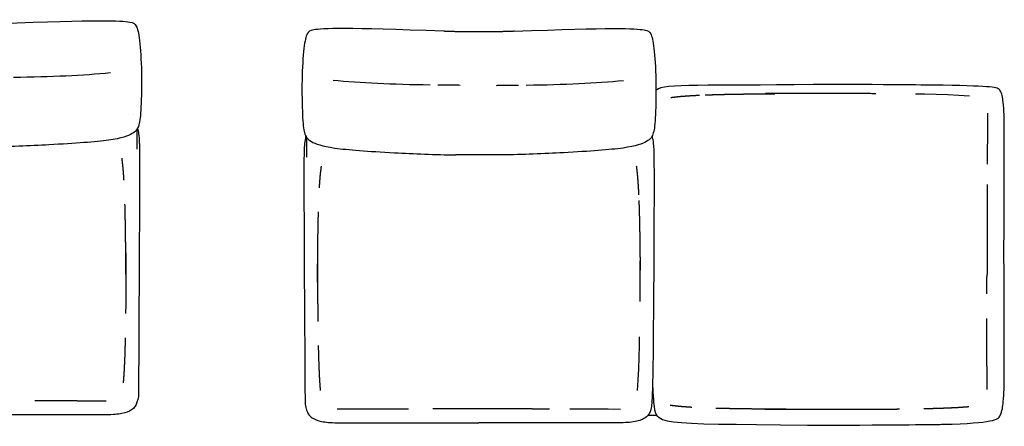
# Model space of a CAD drawing. Header units: millimetres. Extents: x -175 to 550, y -219 to 1321.
# Tile 5 of 11: x 70 to 367, y 75 to 198. Entities that reach past the tile are written whole.
import ezdxf

# ---------------------------------------------------------------- set-up
doc = ezdxf.new("R2010")
doc.units = ezdxf.units.MM
doc.layers.get('0').update_dxf_attribs({"true_color": 0x000000})

msp = doc.modelspace()

# ---------------------------------------------------------------- linework, layer by layer
at = {"linetype": 'Continuous'}
for p, q in [((262.21, 176.67), (261.95, 176.42)), ((343.1, 175.27), (340.41, 175.32)), ((346.67, 175.18), (343.1, 175.27)), ((350.15, 175.06), (346.67, 175.18)), ((353.5, 174.9), (350.15, 175.06)), ((356.71, 174.67), (353.5, 174.9)), ((362.26, 165.83), (362.27, 169.54)), ((362.24, 162.11), (362.26, 165.83)), ((362.22, 158.38), (362.24, 162.11)), ((362.2, 154.66), (362.22, 158.38)), ((362.2, 154.19), (362.2, 154.66)), ((257.19, 121.39), (257.19, 124.92)), ((257.18, 117.68), (257.19, 121.39)), ((257.16, 113.98), (257.18, 117.68)), ((257.15, 112.66), (257.16, 113.98)), ((256.97, 99.3), (257.02, 101.98)), ((256.88, 95.72), (256.97, 99.3)), ((256.76, 92.25), (256.88, 95.72)), ((256.59, 88.9), (256.76, 92.25)), ((256.36, 85.69), (256.59, 88.9)), ((260.92, 87.84), (261.04, 85.36)), ((235.88, 80.2), (236.35, 80.19)), ((236.35, 80.19), (240.08, 80.18)), ((240.08, 80.18), (243.8, 80.16)), ((243.8, 80.16), (247.52, 80.14)), ((247.52, 80.14), (251.24, 80.12))]:
    msp.add_line(p, q, dxfattribs=at)
msp.add_lwpolyline([(262.22, 78.19), (259.51, 78.19)], dxfattribs=at)
for points, degree, knots in [([(63.51, 196.7), (93.36, 197.83), (103.15, 197.48), (104.87, 196.41), (105.88, 192.58), (106.56, 182.2), (106.3, 170.25), (105.81, 165.6), (104.27, 163.34), (98.54, 161.27), (82.19, 160.14), (66.01, 159.35), (59.87, 159.36)], 3, [896.87584, 896.87584, 896.87584, 896.87584, 1197.9146, 1331.016222, 1464.117844, 1597.219466, 1730.321089, 1863.422711, 1996.524333, 2129.625955, 2262.727577, 2357.326664, 2357.326664, 2357.326664, 2357.326664]), ([(197.83, 194.32), (167.99, 195.45), (158.2, 195.11), (156.47, 194.03), (155.46, 190.21), (154.79, 179.83), (155.05, 167.88), (155.54, 163.22), (157.07, 160.97), (162.81, 158.89), (179.16, 157.76), (195.34, 156.97), (201.47, 156.99)], 3, [896.87584, 896.87584, 896.87584, 896.87584, 1197.9146, 1331.016222, 1464.117844, 1597.219466, 1730.321089, 1863.422711, 1996.524333, 2129.625955, 2262.727577, 2357.326664, 2357.326664, 2357.326664, 2357.326664]), ([(219.04, 194.32), (248.88, 195.45), (258.67, 195.11), (260.4, 194.03), (261.41, 190.21), (262.08, 179.83), (261.82, 167.88), (261.33, 163.22), (259.8, 160.97), (254.06, 158.89), (237.71, 157.76), (221.53, 156.97), (215.4, 156.99)], 3, [896.87584, 896.87584, 896.87584, 896.87584, 1197.9146, 1331.016222, 1464.117844, 1597.219466, 1730.321089, 1863.422711, 1996.524333, 2129.625955, 2262.727577, 2357.326664, 2357.326664, 2357.326664, 2357.326664]), ([(367.17, 127.62), (367.26, 168.22), (367.21, 169.93), (366.94, 172.81), (366.36, 177.16), (363.88, 177.75), (342.83, 178.1), (313.04, 178.28), (277.59, 177.81), (264.03, 178.41), (262.21, 176.67)], 3, [161.221173, 161.221173, 161.221173, 161.221173, 179.553405, 225.081484, 270.609564, 318.137643, 326.137643, 327.137643, 327.137643, 336.039385, 336.039385, 336.039385, 336.039385]), ([(366.36, 177.63), (366.36, 177.63), (366.36, 177.63), (366.36, 177.63), (366.36, 177.63)], 2, [22, 22, 22, 23, 23, 23.917996, 23.917996, 23.917996]), ([(103.77, 169.32), (103.77, 169.32), (103.77, 169.32), (103.77, 169.32), (103.77, 169.32)], 2, [971.25502, 971.25502, 971.25502, 972, 972, 972.74498, 972.74498, 972.74498]), ([(103.86, 169.23), (103.86, 169.23), (103.86, 169.23), (103.86, 169.22), (103.86, 169.22)], 2, [22, 22, 22, 23, 23, 23.917996, 23.917996, 23.917996]), ([(157.48, 166.85), (157.49, 166.85), (157.49, 166.85), (157.49, 166.85), (157.49, 166.85)], 2, [22, 22, 22, 23, 23, 23.917996, 23.917996, 23.917996]), ([(157.57, 166.94), (157.57, 166.94), (157.57, 166.94), (157.57, 166.94), (157.57, 166.94)], 2, [971.25502, 971.25502, 971.25502, 972, 972, 972.74498, 972.74498, 972.74498]), ([(105.24, 165), (105.34, 164.54), (105.45, 164.02), (105.54, 163.42), (105.67, 162.29), (105.8, 161.16), (105.93, 153.23), (105.49, 83.95), (104.92, 81.02), (103.43, 79.71), (100.86, 78.62), (97.74, 78.38), (95.83, 78.33), (78.16, 78.33), (64.1, 78.33), (52.91, 78.34)], 3, [308.301885, 308.301885, 308.301885, 308.301885, 316.137643, 316.137643, 316.137643, 324.389493, 344.291236, 344.291236, 344.291236, 389.819315, 435.347394, 480.875473, 480.875473, 480.875473, 485.62717, 485.62717, 485.62717, 485.62717]), ([(156.11, 162.62), (156, 162.17), (155.9, 161.65), (155.8, 161.04), (155.67, 159.91), (155.55, 158.79), (155.42, 150.86), (155.86, 81.58), (156.42, 78.65), (157.91, 77.33), (160.48, 76.24), (163.61, 76), (165.52, 75.96), (183.19, 75.96), (197.25, 75.96), (208.43, 75.96)], 3, [308.301885, 308.301885, 308.301885, 308.301885, 316.137643, 316.137643, 316.137643, 324.389493, 344.291236, 344.291236, 344.291236, 389.819315, 435.347394, 480.875473, 480.875473, 480.875473, 485.62717, 485.62717, 485.62717, 485.62717]), ([(260.76, 162.62), (260.87, 162.17), (260.97, 161.65), (261.07, 161.04), (261.2, 159.91), (261.32, 158.79), (261.45, 150.86), (261.04, 85.36), (260.68, 79.68), (258.96, 77.33), (256.39, 76.24), (253.26, 76), (251.35, 75.96), (233.68, 75.96), (219.62, 75.96), (208.43, 75.96)], 3, [308.301885, 308.301885, 308.301885, 308.301885, 316.137643, 316.137643, 316.137643, 324.389493, 344.291236, 344.291236, 369.161997, 389.819315, 435.347394, 480.875473, 480.875473, 480.875473, 485.62717, 485.62717, 485.62717, 485.62717]), ([(259.25, 160.14), (259.25, 160.14), (259.25, 160.14), (259.25, 160.14), (259.25, 160.14)], 2, [-971.25502, -971.25502, -971.25502, -970.510041, -970.510041, -969.765061, -969.765061, -969.765061]), ([(259.33, 160.05), (259.33, 160.05), (259.33, 160.05), (259.33, 160.05), (259.33, 160.05)], 2, [22, 22, 22, 23, 23, 23.917996, 23.917996, 23.917996]), ([(361.96, 114.92), (361.96, 115.34), (361.96, 115.76), (361.95, 117.63), (361.95, 119.5), (362.06, 120.32), (362.17, 121.15), (362.17, 124.84), (362.17, 128.53), (362.17, 130.4), (362.17, 132.28), (362.16, 134.15), (362.16, 136.02), (362.16, 137.89), (362.17, 139.76), (362.17, 141.63), (362.17, 143.49), (362.17, 145.36), (362.18, 147.22), (362.18, 147.63), (362.18, 148.03)], 2, [273.773573, 273.773573, 273.773573, 275.49073, 275.49073, 283.16259, 283.16259, 290.834449, 290.834449, 306.695447, 306.695447, 314.367306, 314.367306, 322.039166, 322.039166, 329.711025, 329.711025, 337.382885, 337.382885, 345.054744, 345.054744, 346.721647, 346.721647, 346.721647]), ([(101.7, 120.85), (101.69, 122.66), (101.68, 124.48), (101.67, 126.33), (101.65, 128.18), (101.64, 130.02), (101.62, 131.86), (101.59, 133.69), (101.56, 135.53), (101.53, 137.34), (101.5, 139.16), (101.46, 140.62), (101.42, 142.08)], 2, [76.117011, 76.117011, 76.117011, 83.636637, 83.636637, 91.308496, 91.308496, 98.980356, 98.980356, 106.652215, 106.652215, 114.324075, 114.324075, 120.583516, 120.583516, 120.583516]), ([(159.64, 118.47), (159.65, 120.29), (159.66, 122.1), (159.68, 123.95), (159.69, 125.8), (159.71, 127.64), (159.73, 129.49), (159.76, 131.32), (159.78, 133.15), (159.81, 134.97), (159.85, 136.78), (159.88, 138.24), (159.92, 139.7)], 2, [76.117011, 76.117011, 76.117011, 83.636637, 83.636637, 91.308496, 91.308496, 98.980356, 98.980356, 106.652215, 106.652215, 114.324075, 114.324075, 120.583516, 120.583516, 120.583516]), ([(261.04, 85.36), (261.14, 83.12), (262.05, 74.96), (261.02, 75.85), (313.04, 75.2), (342.83, 75.38), (363.88, 75.74), (366.53, 77.81), (366.94, 82.43), (367.21, 85.31), (367.26, 87.02), (367.17, 127.62)], 3, [-14.185341, -14.185341, -14.185341, -14.185341, -13.597039, -4.695297, -4.695297, -3.695297, 4.304703, 51.832782, 97.360862, 142.888941, 161.221173, 161.221173, 161.221173, 161.221173]), ([(103.77, 79.02), (103.77, 79.02), (103.77, 79.02), (103.77, 79.02), (103.77, 79.02)], 2, [-971.25502, -971.25502, -971.25502, -970.510041, -970.510041, -969.765061, -969.765061, -969.765061]), ([(103.86, 79.1), (103.86, 79.1), (103.86, 79.1), (103.86, 79.1), (103.86, 79.1)], 2, [22, 22, 22, 23, 23, 23.917996, 23.917996, 23.917996]), ([(194.52, 80.23), (194.94, 80.23), (195.36, 80.23), (197.23, 80.23), (199.1, 80.23), (200.97, 80.23), (202.84, 80.23), (204.72, 80.23), (206.59, 80.23), (207.59, 80.23), (208.59, 80.23), (209.41, 80.23), (210.23, 80.23), (212.1, 80.23), (213.97, 80.23), (215.85, 80.23), (217.72, 80.23), (219.59, 80.23), (221.46, 80.23), (223.33, 80.23), (225.19, 80.22), (227.06, 80.22), (228.92, 80.22), (229.32, 80.22), (229.73, 80.22)], 2, [273.773573, 273.773573, 273.773573, 275.49073, 275.49073, 283.16259, 283.16259, 290.834449, 290.834449, 298.506309, 298.506309, 302.600878, 302.600878, 306.695447, 306.695447, 314.367306, 314.367306, 322.039166, 322.039166, 329.711025, 329.711025, 337.382885, 337.382885, 345.054744, 345.054744, 346.721647, 346.721647, 346.721647]), ([(301.29, 80.04), (299.47, 80.05), (297.66, 80.06), (295.81, 80.08), (293.96, 80.09), (292.12, 80.11), (290.28, 80.13), (288.44, 80.15), (286.61, 80.18), (284.8, 80.21), (282.98, 80.25), (281.52, 80.28), (280.06, 80.32)], 2, [76.117011, 76.117011, 76.117011, 83.636637, 83.636637, 91.308496, 91.308496, 98.980356, 98.980356, 106.652215, 106.652215, 114.324075, 114.324075, 120.583516, 120.583516, 120.583516]), ([(366.33, 77.61), (366.33, 77.61), (366.33, 77.61), (366.33, 77.61), (366.33, 77.61)], 2, [22, 22, 22, 23, 23, 23.917996, 23.917996, 23.917996]), ([(366.42, 77.7), (366.42, 77.7), (366.42, 77.7), (366.42, 77.7), (366.42, 77.7)], 2, [-971.25502, -971.25502, -971.25502, -970.510041, -970.510041, -969.765061, -969.765061, -969.765061]), ([(157.48, 76.72), (157.49, 76.72), (157.49, 76.72), (157.49, 76.72), (157.49, 76.72)], 2, [22, 22, 22, 23, 23, 23.917996, 23.917996, 23.917996]), ([(157.57, 76.64), (157.57, 76.64), (157.57, 76.64), (157.57, 76.64), (157.57, 76.64)], 2, [-971.25502, -971.25502, -971.25502, -970.510041, -970.510041, -969.765061, -969.765061, -969.765061]), ([(259.33, 74.97), (259.33, 74.97), (259.33, 74.97), (259.33, 74.97), (259.33, 74.97)], 2, [22, 22, 22, 23, 23, 23.917996, 23.917996, 23.917996])]:
    msp.add_open_spline(points, degree=degree, knots=knots, dxfattribs=at)
for points, degree in [([(219.04, 194.32), (215.64, 194.19), (212.24, 194.06), (204.63, 194.06), (201.23, 194.19), (197.83, 194.32)], 5), ([(67.68, 180.43), (79.18, 180.59), (88.72, 181.03), (97.02, 181.85)], 3), ([(193.67, 178.05), (182.16, 178.21), (172.62, 178.66), (164.32, 179.47)], 3), ([(222.75, 178.05), (234.26, 178.21), (243.79, 178.66), (252.09, 179.47)], 3), ([(202.72, 177.98), (198.1, 178), (196.05, 178.02)], 2), ([(213.7, 177.98), (218.32, 178), (220.36, 178.02)], 2), ([(366.45, 177.55), (366.45, 177.55), (366.45, 177.55)], 2), ([(366.45, 177.55), (366.45, 177.55), (366.45, 177.55)], 2), ([(266.42, 174.31), (268, 174.49), (269.58, 174.67)], 2), ([(269.58, 174.67), (271.18, 174.78), (272.79, 174.9)], 2), ([(272.79, 174.9), (273.97, 174.95), (275.15, 175.01)], 2), ([(276.82, 175.09), (278.22, 175.13), (279.61, 175.18)], 2), ([(279.61, 175.18), (281.4, 175.23), (283.19, 175.27)], 2), ([(283.19, 175.27), (285.01, 175.31), (286.82, 175.34)], 2), ([(286.82, 175.34), (288.65, 175.36), (290.49, 175.39)], 2), ([(290.49, 175.39), (292.33, 175.41), (294.17, 175.43)], 2), ([(294.17, 175.43), (296.02, 175.44), (297.87, 175.46)], 2), ([(298.58, 175.49), (296.82, 175.49), (295.06, 175.49)], 2), ([(302.29, 175.48), (300.44, 175.48), (298.58, 175.49)], 2), ([(328.42, 175.46), (315.35, 175.47), (302.29, 175.48)], 2), ([(105.01, 164.63), (105.01, 161.65), (105.01, 158.66)], 2), ([(156.33, 162.26), (156.33, 159.27), (156.33, 156.29)], 2), ([(100.89, 152.77), (100.71, 154.35), (100.53, 155.93)], 2), ([(215.4, 156.99), (213.17, 156.99), (210.94, 157.03), (205.93, 157.03), (203.7, 156.99), (201.47, 156.99)], 5), ([(101.12, 149.56), (101.01, 151.17), (100.89, 152.77)], 2), ([(160.45, 150.4), (160.63, 151.98), (160.81, 153.55)], 2), ([(256.01, 153.55), (256.19, 151.98), (256.36, 150.4)], 2), ([(101.13, 149.33), (101.13, 149.44), (101.12, 149.56)], 2), ([(160.22, 147.19), (160.34, 148.79), (160.45, 150.4)], 2), ([(256.36, 150.4), (256.48, 148.79), (256.59, 147.19)], 2), ([(160.21, 146.95), (160.22, 147.07), (160.22, 147.19)], 2), ([(256.59, 147.19), (256.65, 146.01), (256.71, 144.83)], 2), ([(256.78, 143.15), (256.83, 141.76), (256.88, 140.36)], 2), ([(256.88, 140.36), (256.92, 138.57), (256.97, 136.78)], 2), ([(256.97, 136.78), (257, 134.97), (257.04, 133.15)], 2), ([(257.04, 133.15), (257.06, 131.32), (257.09, 129.49)], 2), ([(257.09, 129.49), (257.11, 127.64), (257.13, 125.8)], 2), ([(101.72, 127.29), (101.72, 125.53), (101.71, 123.76)], 2), ([(257.13, 125.8), (257.14, 123.95), (257.16, 122.1)], 2), ([(101.71, 123.76), (101.71, 121.91), (101.7, 120.06)], 2), ([(159.63, 124.92), (159.63, 123.15), (159.63, 121.39)], 2), ([(101.7, 120.06), (101.69, 118.21), (101.68, 116.35)], 2), ([(159.63, 121.39), (159.64, 119.54), (159.64, 117.68)], 2), ([(101.68, 116.35), (101.67, 114.51), (101.65, 112.66)], 2), ([(159.64, 117.68), (159.65, 115.83), (159.66, 113.98)], 2), ([(159.66, 113.98), (159.68, 112.13), (159.69, 110.28)], 2), ([(101.65, 112.66), (101.64, 110.82), (101.62, 108.97)], 2), ([(159.69, 110.28), (159.71, 108.44), (159.73, 106.6)], 2), ([(361.98, 104.58), (361.98, 106.05), (361.97, 107.53)], 2), ([(361.99, 100.86), (361.99, 102.72), (361.98, 104.58)], 2), ([(101.5, 101.68), (101.45, 99.89), (101.41, 98.1)], 2), ([(159.85, 99.3), (159.89, 97.51), (159.94, 95.72)], 2), ([(362.01, 97.14), (362, 99), (361.99, 100.86)], 2), ([(101.41, 98.1), (101.35, 96.36), (101.29, 94.62)], 2), ([(159.94, 95.72), (160, 93.99), (160.06, 92.25)], 2), ([(362.03, 93.41), (362.02, 95.28), (362.01, 97.14)], 2), ([(101.29, 94.62), (101.2, 92.95), (101.12, 91.27)], 2), ([(362.05, 89.69), (362.04, 91.55), (362.03, 93.41)], 2), ([(101.12, 91.27), (101.01, 89.67), (100.89, 88.06)], 2), ([(160.06, 92.25), (160.14, 90.57), (160.22, 88.9)], 2), ([(362.06, 85.98), (362.06, 87.84), (362.05, 89.69)], 2), ([(160.22, 88.9), (160.34, 87.29), (160.45, 85.69)], 2), ([(77.16, 82.58), (75.69, 82.58), (74.22, 82.59)], 2), ([(80.88, 82.57), (79.02, 82.57), (77.16, 82.58)], 2), ([(84.61, 82.55), (82.74, 82.56), (80.88, 82.57)], 2), ([(88.33, 82.54), (86.47, 82.54), (84.61, 82.55)], 2), ([(92.05, 82.51), (90.19, 82.52), (88.33, 82.54)], 2), ([(95.76, 82.52), (93.91, 82.52), (92.05, 82.53)], 2), ([(269.37, 80.85), (267.79, 81.03), (266.21, 81.21)], 2), ([(272.58, 80.62), (270.97, 80.74), (269.37, 80.85)], 2), ([(272.81, 80.61), (272.69, 80.62), (272.58, 80.62)], 2), ([(346.46, 80.34), (348.2, 80.4), (349.94, 80.46)], 2), ([(349.94, 80.46), (351.61, 80.54), (353.29, 80.62)], 2), ([(353.29, 80.62), (354.89, 80.74), (356.5, 80.85)], 2), ([(165.58, 80.14), (167.44, 80.15), (169.29, 80.15)], 2), ([(169.29, 80.14), (171.15, 80.15), (173.01, 80.16)], 2), ([(173.01, 80.16), (174.88, 80.17), (176.74, 80.18)], 2), ([(176.74, 80.18), (178.6, 80.19), (180.46, 80.19)], 2), ([(180.46, 80.19), (182.32, 80.2), (184.18, 80.2)], 2), ([(184.18, 80.2), (185.65, 80.21), (187.13, 80.22)], 2), ([(294.85, 80.03), (296.61, 80.03), (298.37, 80.03)], 2), ([(298.37, 80.03), (300.23, 80.04), (302.08, 80.04)], 2), ([(302.08, 80.04), (315.14, 80.05), (328.21, 80.06)], 2), ([(328.21, 80.06), (330.05, 80.08), (331.9, 80.09)], 2), ([(331.9, 80.09), (333.75, 80.11), (335.59, 80.13)], 2), ([(342.89, 80.25), (344.67, 80.29), (346.46, 80.34)], 2), ([(259.25, 74.89), (259.25, 74.89), (259.25, 74.89)], 2), ([(259.25, 74.89), (259.25, 74.89), (259.25, 74.89)], 2)]:
    msp.add_open_spline(points, degree=degree, dxfattribs=at)

doc.saveas('drawing.dxf')
